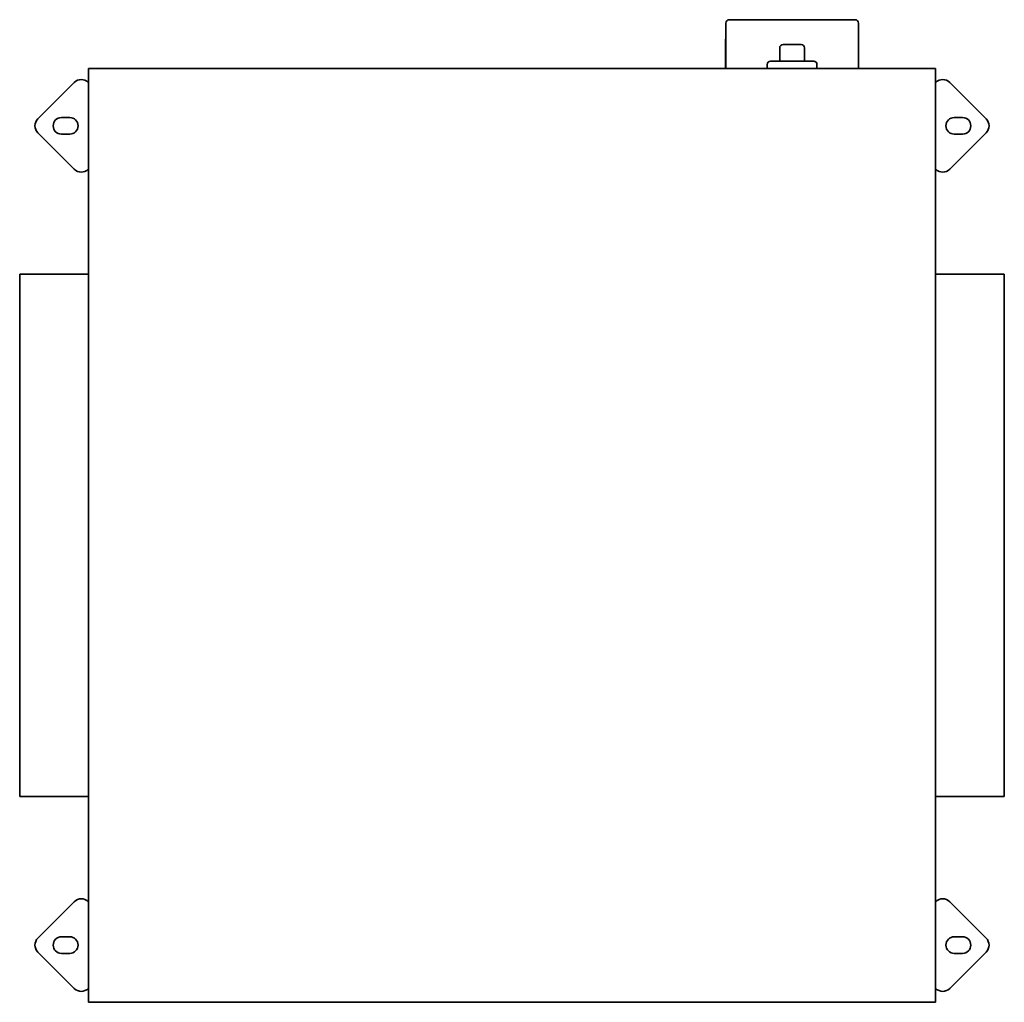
# Model space of a CAD drawing. Header units: millimetres. Extents: x 333 to 927, y 149 to 742.
import ezdxf

# ---------------------------------------------------------------- set-up
doc = ezdxf.new("R2010")
doc.units = ezdxf.units.MM
doc.header["$LTSCALE"] = 3
doc.layers.add('Krawędzie widoczne(ISO)', color=7, linetype='Continuous', lineweight=35, true_color=0x262659)

msp = doc.modelspace()

# ---------------------------------------------------------------- linework, layer by layer
at = {"layer": 'Krawędzie widoczne(ISO)'}
for p, q in [((759, 712.25), (759, 739.75)), ((761, 741.75), (837, 741.75)), ((839, 712.25), (839, 739.75)), ((758.9, 712.25), (758.9, 729.75)), ((791.5, 716.75), (791.5, 724.75)), ((793.5, 726.75), (804.5, 726.75)), ((806.5, 716.75), (806.5, 724.75)), ((839.1, 712.25), (839.1, 729.75)), ((784, 712.25), (784, 714.75)), ((786, 716.75), (812, 716.75)), ((814, 712.25), (814, 714.75)), ((374.5, 712.25), (374.5, 149.25)), ((885.5, 712.25), (374.5, 712.25)), ((885.5, 149.25), (885.5, 712.25)), ((343.96, 681.99), (365.88, 703.91)), ((374.5, 703.78), (374.37, 703.91)), ((885.63, 703.91), (885.5, 703.78)), ((916.04, 681.99), (894.12, 703.91)), ((358.21, 682.75), (363.21, 682.75)), ((896.79, 682.75), (901.79, 682.75)), ((343.96, 673.51), (365.88, 651.59)), ((363.21, 672.75), (358.21, 672.75)), ((916.04, 673.51), (894.12, 651.59)), ((901.79, 672.75), (896.79, 672.75)), ((374.37, 651.59), (374.5, 651.72)), ((885.5, 651.72), (885.63, 651.59)), ((333, 588.25), (333, 273.25)), ((333, 588.25), (374.5, 588.25)), ((885.5, 588.25), (927, 588.25)), ((927, 273.25), (927, 588.25)), ((333, 273.25), (374.5, 273.25)), ((885.5, 273.25), (927, 273.25)), ((343.96, 187.99), (365.88, 209.91)), ((374.5, 209.78), (374.37, 209.91)), ((885.63, 209.91), (885.5, 209.78)), ((916.04, 187.99), (894.12, 209.91)), ((358.21, 188.75), (363.21, 188.75)), ((896.79, 188.75), (901.79, 188.75)), ((343.96, 179.51), (365.88, 157.59)), ((363.21, 178.75), (358.21, 178.75)), ((916.04, 179.51), (894.12, 157.59)), ((901.79, 178.75), (896.79, 178.75)), ((374.37, 157.59), (374.5, 157.72)), ((885.5, 157.72), (885.63, 157.59)), ((374.5, 149.25), (885.5, 149.25))]:
    msp.add_line(p, q, dxfattribs=at)
for centre, radius, start, end in [((761, 739.75), 2, 90, 180), ((837, 739.75), 2, 0, 90), ((763.9, 729.75), 5, 168.52166, 180), ((834.1, 729.75), 5, 0, 11.47834), ((793.5, 724.75), 2, 90, 180), ((804.5, 724.75), 2, 0, 90), ((786, 714.75), 2, 90, 180), ((812, 714.75), 2, 0, 90), ((370.13, 699.67), 6, 45, 135), ((889.87, 699.67), 6, 45, 135), ((348.21, 677.75), 6, 135, 225), ((358.21, 677.75), 5, 90, 270), ((363.21, 677.75), 5, 270, 90), ((896.79, 677.75), 5, 90, 270), ((901.79, 677.75), 5, 270, 90), ((911.79, 677.75), 6, 315, 45), ((370.13, 655.83), 6, 225, 315), ((889.87, 655.83), 6, 225, 315), ((370.13, 205.67), 6, 45, 135), ((889.87, 205.67), 6, 45, 135), ((348.21, 183.75), 6, 135, 225), ((358.21, 183.75), 5, 90, 270), ((363.21, 183.75), 5, 270, 90), ((896.79, 183.75), 5, 90, 270), ((901.79, 183.75), 5, 270, 90), ((911.79, 183.75), 6, 315, 45), ((370.13, 161.83), 6, 225, 315), ((889.87, 161.83), 6, 225, 315)]:
    msp.add_arc(centre, radius, start, end, dxfattribs=at)

doc.saveas('drawing.dxf')
